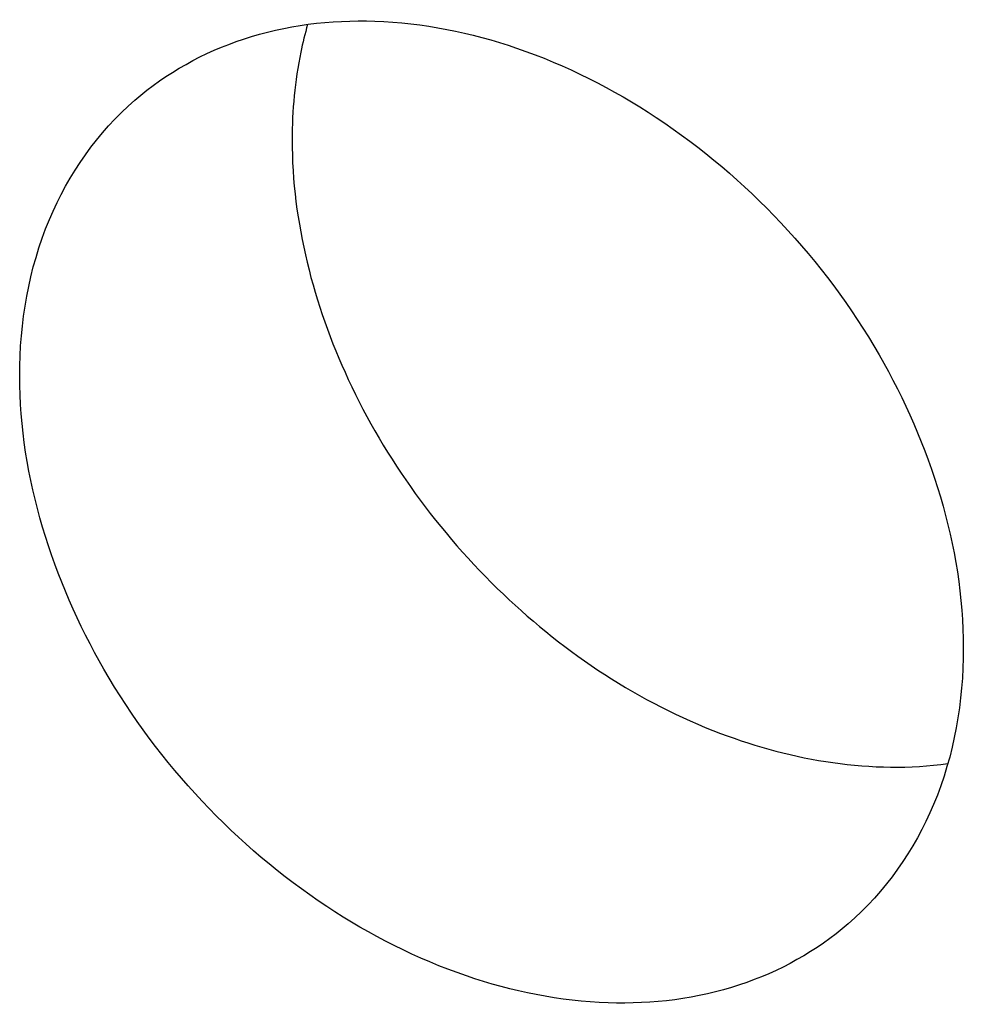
# Model space of a CAD drawing. Header units: millimetres. Extents: x 0 to 210, y 0 to 297.
# Tile 16 of 20: x 89.09 to 90.52, y 235.76 to 237.25. Entities that reach past the tile are written whole.
import ezdxf

# ---------------------------------------------------------------- set-up
doc = ezdxf.new("R2010")
doc.units = ezdxf.units.MM
doc.header["$LTSCALE"] = 19.36
doc.layers.get('0').update_dxf_attribs({"linetype": 'CONTINUOUS'})

msp = doc.modelspace()

# ---------------------------------------------------------------- linework, layer by layer
at = {"color": 7, "linetype": 'CONTINUOUS'}
for points, knots in [([(89.26638, 237.12572), (89.31392, 237.16691), (89.43105, 237.23179), (89.63634, 237.25647), (89.85356, 237.21228), (90.06443, 237.10547), (90.25198, 236.94553), (90.44415, 236.68906), (90.52093, 236.44995), (90.52093, 236.29584)], [0, 0, 0, 0, 0.1046862, 0.2159827, 0.3373579, 0.468342, 0.605439, 0.7435162, 1, 1, 1, 1]), ([(89.52791, 237.24025), (89.524, 237.22645), (89.51006, 237.16924), (89.50449, 237.11008), (89.50449, 237.06557)], [0, 0, 0, 0, 0.2437126, 1, 1, 1, 1]), ([(89.09199, 236.70834), (89.09199, 236.78862), (89.11804, 236.94544), (89.21038, 237.0772), (89.26638, 237.12572)], [0, 0, 0, 0, 0.520051, 1, 1, 1, 1]), ([(89.50449, 237.06557), (89.50449, 236.94142), (89.55436, 236.7491), (89.68646, 236.52611), (89.86137, 236.32586), (90.12834, 236.14773), (90.3828, 236.10553), (90.49759, 236.121)], [0, 0, 0, 0, 0.2460925, 0.3784005, 0.512388, 0.7704075, 1, 1, 1, 1]), ([(90.34654, 235.87845), (90.299, 235.83726), (90.18186, 235.77238), (89.97658, 235.7477), (89.75936, 235.79189), (89.54849, 235.8987), (89.36093, 236.05864), (89.16876, 236.31511), (89.09199, 236.55422), (89.09199, 236.70834)], [0, 0, 0, 0, 0.1046862, 0.2159827, 0.3373579, 0.468342, 0.605439, 0.7435162, 1, 1, 1, 1]), ([(90.52093, 236.29584), (90.52093, 236.21555), (90.49488, 236.05873), (90.40254, 235.92697), (90.34654, 235.87845)], [0, 0, 0, 0, 0.520051, 1, 1, 1, 1])]:
    msp.add_open_spline(points, degree=3, knots=knots, dxfattribs=at)

doc.saveas('drawing.dxf')
